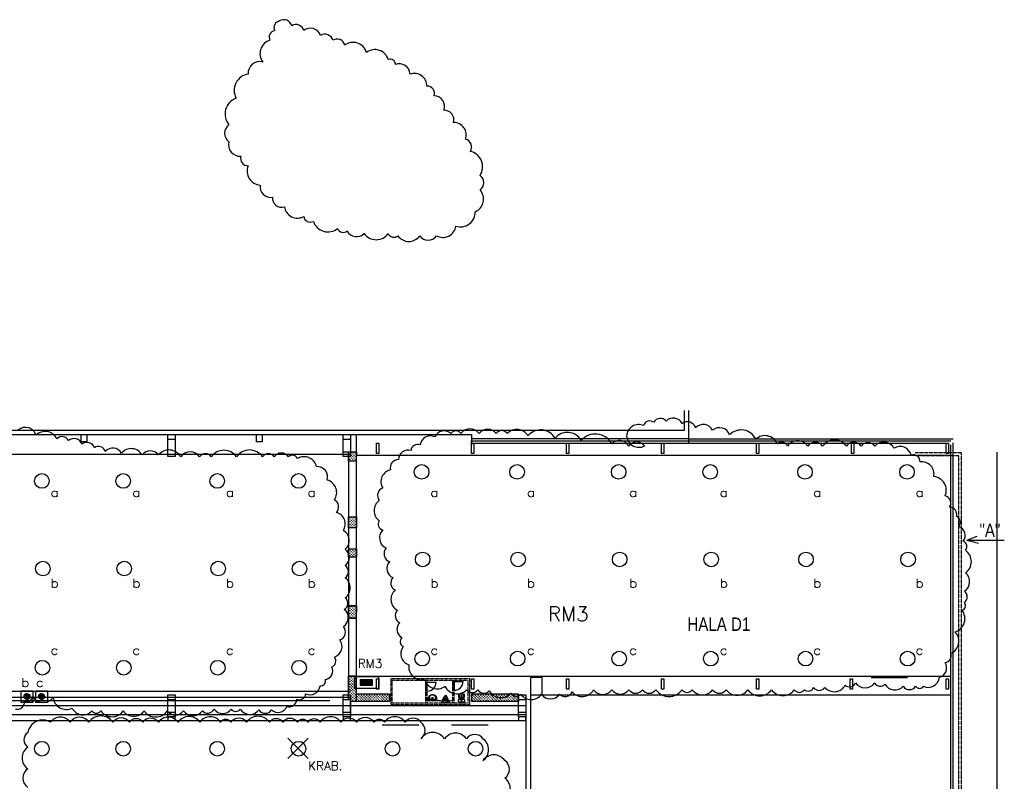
# Model space of a CAD drawing. Header units: millimetres. Extents: x -1190408159 to 361788912, y -2544212749 to 93633750.
# Tile 31 of 69: x 120853 to 188240, y 75840 to 127949. Entities that reach past the tile are written whole.
import ezdxf

# ---------------------------------------------------------------- set-up
doc = ezdxf.new("R2010")
doc.units = ezdxf.units.MM
for name, pattern in [('ACISOTGB', [9, 4, -1, 1, -1, 1, -1]), ('DASHED2', [9.525, 6.35, -3.175]), ('DIVIDE', [31.75, 12.7, -6.35, 0, -6.35, 0, -6.35])]:
    doc.linetypes.add(name, pattern=pattern)
for name, color, linetype in [('4-ROZVADEC', 5, 'Continuous'), ('6-TEXT', 3, 'Continuous'), ('7-ČÍSLO-OBVODU', 3, 'Continuous'), ('A-SVĚTLA-1', 5, 'Continuous'), ('A_FIXTURE', 7, 'Continuous'), ('AUTA', 7, 'Continuous'), ('DT', 5, 'Continuous'), ('JIKA-2D', 9, 'Continuous'), ('jika2d', 4, 'Continuous'), ('KCE_POHLED', 7, 'Continuous'), ('KÓTY', 7, 'Continuous'), ('LEGENDA', 3, 'Continuous'), ('NAD', 7, 'DIVIDE'), ('OA- NOVE konstr', 240, 'Continuous'), ('OA-TENKA', 7, 'Continuous'), ('OBVOD', 7, 'Continuous'), ('PODLAHY', 130, 'Continuous'), ('POHLED', 8, 'Continuous'), ('SKELET', 6, 'Continuous'), ('STAVBA', 7, 'Continuous'), ('TECHNOLOGIE', 150, 'Continuous'), ('teiko2d', 4, 'Continuous'), ('TEXT', 7, 'Continuous'), ('TEXT-OVLÁDÁNÍ', 3, 'Continuous')]:
    doc.layers.add(name, color=color, linetype=linetype)
doc.styles.add('ARIAL', font='ARIAL.TTF', dxfattribs={"height": 1000})
doc.styles.add('ROMANS', font='romans.shx')
pattern_1 = [(90, (1164349.83, -580268.56), (-89.802561, 89.802561), [23.8125, -155.792622]), (45, (1164349.83, -580268.56), (-89.802561, 89.802561), [23.8125, -103.1875]), (135, (1164349.83, -580268.56), (-89.802561, -89.802561), [23.8125, -103.1875])]

# ---------------------------------------------------------------- blocks, each defined once
blk = doc.blocks.new('WC1')
at = {"layer": 'JIKA-2D', "color": 4, "linetype": 'Continuous'}
for points in [[(-178, 0, 0.448493), (-210, -31, 0.083491), (-180, -184, 0.312202), (-171, -191), (171, -191, 0.312175), (180, -184, 0.083488), (210, -31, 0.448493), (178, 0)], [(-136, -191), (-177, -353, 0.120198), (-178, -479, 0.223955), (-68, -607, 0.23388), (73, -607, 0.19794), (173, -490, 0.140172), (177, -353), (136, -191)], [(-2, -251, 0.174099), (-98, -279, 0.09079), (-132, -317, 0.124463), (-155, -413, 0.112921), (-133, -509, 0.175053), (-55, -580, 0.258811), (55, -580, 0.171883), (133, -509, 0.132088), (155, -413, 0.130329), (132, -317, 0.206732), (52, -256, 0.065592), (1, -251)]]:
    blk.add_lwpolyline(points, format="xyb", close=True, dxfattribs=at)
at = {"layer": 'JIKA-2D', "color": 9, "linetype": 'Continuous'}
for points in [[(-2, -261, 0.206576), (-105, -298, 0.205237), (-144, -433, 0.181771), (-98, -539, 0.194255), (-8, -584, 0.110799), (51, -573, 0.151845), (124, -505, 0.116294), (145, -413, 0.200993), (105, -298, 0.194141), (4, -260)], [(-37, -421, -0.14759), (-25, -342, -0.509098), (23, -342, -0.150241), (38, -420, -0.827552), (-37, -425)]]:
    blk.add_lwpolyline(points, format="xyb", close=True, dxfattribs=at)
blk.add_lwpolyline([(-37, -388, 0.634876), (37, -386)], format="xyb", dxfattribs=at)
at = {"layer": 'JIKA-2D', "color": 4, "linetype": 'Continuous'}
blk.add_circle((0, -90), 17.1, dxfattribs=at)
at = {"layer": 'JIKA-2D', "color": 9, "linetype": 'Continuous'}
blk.add_circle((0, -90), 13.6, dxfattribs=at)
blk = doc.blocks.new('Sanita_pisoar')
at = {"color": 0, "linetype": 'DASHED2', "lineweight": -2}
for p, q in [((-250, 100), (250, 100)), ((-250, 0), (-250, 100)), ((250, 0), (250, 100)), ((-250, 0), (250, 0))]:
    blk.add_line(p, q, dxfattribs=at)
at = {"color": 0, "linetype": 'ByBlock', "lineweight": -2}
for p, q in [((-198, 0), (-181, -94)), ((-198, 0), (198, 0)), ((198, 0), (181, -94)), ((-181, -94), (-109, -265)), ((-181, -94), (181, -94)), ((-123, -94), (-97, -167)), ((-97, -167), (-69, -245)), ((-56, -265), (-69, -245)), ((0, -170), (-67, -170)), ((-21, -277), (-25, -275)), ((0, -170), (72, -170)), ((21, -277), (25, -275)), ((56, -265), (69, -244)), ((123, -94), (69, -244)), ((181, -94), (113, -263))]:
    blk.add_line(p, q, dxfattribs=at)
for centre, radius, start, end in [((128, -159), 259, 203.99337, 226.58191), ((0, -230), 66, 212.15218, 328.05048), ((1, -274), 90.2, 235.13862, 306.64092), ((0, -238), 44, 240.8759, 299.12392), ((-124, -158), 259, 313.62081, 336.20937)]:
    blk.add_arc(centre, radius, start, end, dxfattribs=at)
blk = doc.blocks.new('A$C52B165AC')
at = {"layer": 'JIKA-2D', "color": 4, "linetype": 'Continuous'}
for points in [[(4704, 360), (4662, 522, -0.120198), (4662, 648, -0.223955), (4771, 776, -0.23388), (4913, 776, -0.19794), (5012, 659, -0.140172), (5017, 522), (4975, 360)], [(4837, 420, -0.174099), (4741, 448, -0.09079), (4707, 486, -0.124463), (4684, 582, -0.112921), (4707, 678, -0.175053), (4785, 749, -0.258811), (4894, 749, -0.171883), (4972, 678, -0.132088), (4995, 582, -0.130329), (4972, 486, -0.206732), (4892, 425, -0.065592), (4841, 420)], [(4662, 169, -0.448493), (4629, 200, -0.083491), (4659, 353, -0.312202), (4669, 360), (5010, 360, -0.312175), (5019, 353, -0.083488), (5050, 200, -0.448493), (5017, 169)]]:
    blk.add_lwpolyline(points, format="xyb", close=True, dxfattribs=at)
at = {"layer": 'JIKA-2D', "color": 9, "linetype": 'Continuous'}
for points in [[(4838, 430, -0.206576), (4734, 467, -0.205237), (4695, 602, -0.181771), (4741, 708, -0.194255), (4832, 753, -0.110799), (4891, 742, -0.151845), (4963, 673, -0.116294), (4985, 582, -0.200993), (4945, 467, -0.194141), (4844, 429)], [(4803, 590, 0.14759), (4815, 511, 0.509098), (4863, 511, 0.150241), (4877, 589, 0.827552), (4803, 594)]]:
    blk.add_lwpolyline(points, format="xyb", close=True, dxfattribs=at)
blk.add_lwpolyline([(4802, 557, -0.634876), (4877, 555)], format="xyb", dxfattribs=at)
at = {"layer": 'JIKA-2D', "color": 4, "linetype": 'Continuous'}
blk.add_circle((4839, 259), 17.1, dxfattribs=at)
at = {"layer": 'JIKA-2D', "color": 9, "linetype": 'Continuous'}
blk.add_circle((4839, 259), 13.6, dxfattribs=at)
at = {"layer": 'jika2d'}
for q in [(2658, 378), (3058, 378)]:
    blk.add_line((2858, 378), q, dxfattribs=at)
for points in [[(2920, 675, -0.138103), (3036, 629, -0.210972), (3126, 466, -0.022892), (3133, 327), (3133, 268), (2583, 268), (2583, 327, -0.022892), (2590, 466, -0.210972), (2681, 629, -0.138103), (2797, 675, -0.10017)], [(2920, 675, 0.077631), (2797, 675, 0.077631)], [(2797, 663, 0.149099), (2686, 611, 0.182169), (2610, 465, 0.022931), (2603, 327), (2603, 292)], [(2628, 408, 0.02272), (2631, 288, 0.089112)], [(2920, 663, 0.077631), (2797, 663, 0.077631)], [(2920, 648, 0.077631), (2797, 648, 0.077631)], [(2920, 663, -0.149099), (3031, 611, -0.182169), (3107, 465, -0.022931), (3113, 327), (3113, 292)], [(3088, 408, -0.022685), (3086, 288, -0.089112)]]:
    blk.add_lwpolyline(points, format="xyb", dxfattribs=at)
for points in [[(2631, 288), (2603, 292)], [(3086, 288), (2631, 288)], [(3086, 288), (3113, 292)]]:
    blk.add_lwpolyline(points, dxfattribs=at)
for centre, radius in [((2858, 449), 37.5), ((2858, 449), 25), ((2858, 333), 20)]:
    blk.add_circle(centre, radius, dxfattribs=at)
for centre, radius, start, end in [((2825, 420), 197, 167.88867, 183.52869), ((2658, 408), 30, 180, 270), ((2848, 439), 216, 143.76118, 174.20939), ((2844, 441), 213, 102.9464, 143.51515), ((2873, 441), 213, 36.48485, 77.0536), ((2869, 439), 216, 5.79061, 36.23882), ((3058, 408), 30, 270, 0), ((2891, 420), 197, 356.47131, 12.11133)]:
    blk.add_arc(centre, radius, start, end, dxfattribs=at)
at = {"layer": 'KÓTY', "color": 0, "linetype": 'ACISOTGB', "ltscale": 2}
for p, q in [((100, 100), (100, 1650)), ((5300, 1650), (100, 1650)), ((2400, 100), (2400, 1650)), ((2480, 100), (2480, 1650)), ((4250, 100), (4250, 1650)), ((4330, 100), (4330, 1650)), ((5300, 100), (5300, 1650)), ((5300, 100), (100, 100)), ((4250, 250), (2480, 250))]:
    blk.add_line(p, q, dxfattribs=at)
blk.add_lwpolyline([(5400, 1750), (0, 1750), (0, 0), (5400, 0)], close=True, dxfattribs=at)
at = {"layer": 'OBVOD'}
blk.add_line((3870, 194), (3870, 344), dxfattribs=at)
at = {"layer": 'POHLED', "ltscale": 2}
for p, q in [((2400, 1524), (2400, 924)), ((2500, 1524), (3100, 1524)), ((2500, 924), (2500, 1524)), ((4250, 1574), (4250, 974)), ((4350, 1574), (4950, 1574)), ((4350, 974), (4350, 1574))]:
    blk.add_line(p, q, dxfattribs=at)
for centre in [(2500, 1524), (4350, 1574)]:
    blk.add_arc(centre, 600, 270, 0, dxfattribs=at)
at = {"layer": 'teiko2d'}
for p, q in [((2933, 392), (2783, 392)), ((2808, 268), (2808, 471)), ((2908, 268), (2908, 471))]:
    blk.add_line(p, q, dxfattribs=at)
at = {"layer": 'A_FIXTURE', "color": 0, "rotation": 180}
blk.add_blockref('Sanita_pisoar', (3753, 250), dxfattribs=at)
at = {"layer": 'POHLED', "xscale": -1, "rotation": 180}
blk.add_blockref('WC1', (4839, 169), dxfattribs=at)
blk = doc.blocks.new('A$C0D5F6047')
at = {"layer": 'KÓTY', "color": 1, "linetype": 'ACISOTGB', "ltscale": 2, "elevation": 0}
for points in [[(85689, 16627), (85689, 100679), (85689, 101329), (82520, 101329)], [(85520, 16825), (85520, 101136), (82520, 101136)]]:
    blk.add_lwpolyline(points, dxfattribs=at)
blk = doc.blocks.new('A$C54DA26D3')
at = {"layer": '4-ROZVADEC'}
for p, q in [((386, 541), (1186, 541)), ((386, 479), (1186, 479)), ((386, 400), (1186, 400)), ((386, 331), (1186, 331)), ((386, 257), (1186, 257))]:
    blk.add_line(p, q, dxfattribs=at)
for points in [[(0, 0), (0, 800), (1600, 800), (1600, 0)], [(386, 200), (386, 600), (1186, 600), (1186, 200)]]:
    blk.add_lwpolyline(points, close=True, dxfattribs=at)
blk = doc.blocks.new('B_ZVTLAC')
at = {"layer": 'DT'}
for p, q in [((-100, 0), (-100, 200)), ((-100, 200), (100, 200)), ((100, 200), (100, 0)), ((100, 0), (-100, 0)), ((-50, 97), (3, 150)), ((-50, 101), (-1, 150)), ((-50, 106), (-6, 150)), ((-49, 89), (11, 149)), ((-49, 93), (7, 149)), ((-49, 112), (-12, 149)), ((-48, 85), (15, 148)), ((-47, 82), (18, 147)), ((-47, 118), (-18, 147)), ((-45, 79), (21, 145)), ((-44, 76), (24, 144)), ((-42, 73), (27, 142)), ((-42, 128), (-28, 142)), ((-40, 71), (29, 140)), ((-38, 68), (32, 138)), ((-36, 66), (34, 136)), ((-34, 63), (37, 134)), ((-32, 61), (39, 132)), ((-29, 59), (41, 129)), ((-26, 58), (42, 126)), ((-24, 56), (44, 124)), ((-21, 54), (46, 121)), ((-17, 53), (47, 117)), ((-14, 52), (48, 114)), ((-10, 51), (49, 110)), ((-7, 50), (50, 107)), ((-2, 50), (50, 102)), ((2, 50), (50, 98)), ((7, 50), (50, 93)), ((13, 52), (48, 87)), ((19, 54), (46, 81)), ((30, 60), (40, 70))]:
    blk.add_line(p, q, dxfattribs=at)
blk.add_circle((0, 100), 50, dxfattribs=at)

msp = doc.modelspace()

# ---------------------------------------------------------------- hatches: boundary and pattern name
at = {"layer": 'TECHNOLOGIE', "linetype": 'ByBlock', "ltscale": 2}
h = msp.add_hatch(dxfattribs=at)
h.set_pattern_fill('GRASS', color=0, scale=5)
h.set_pattern_definition([(90, (1164349.83, -569188.56), (-89.802561, 89.802561), [23.8125, -155.792622]), (45, (1164349.83, -569188.56), (-89.802561, 89.802561), [23.8125, -103.1875]), (135, (1164349.83, -569188.56), (-89.802561, -89.802561), [23.8125, -103.1875])])
h.paths.add_polyline_path([(143352.69675, 98393.90055), (143892.84118, 98393.90055), (143891.37506, 97753.90055), (143352.69675, 97753.90055)])
h = msp.add_hatch(dxfattribs=at)
h.set_pattern_fill('GRASS', color=0, scale=5)
h.set_pattern_definition([(90, (1164351.82, -574179.01), (-89.802561, 89.802561), [23.8125, -155.792622]), (45, (1164351.82, -574179), (-89.802561, 89.802561), [23.8125, -103.1875]), (135, (1164351.82, -574179), (-89.802561, -89.802561), [23.8125, -103.1875])])
h.paths.add_polyline_path([(143354.68374, 93938.75094), (143894.82817, 93938.75094), (143893.36205, 93174.71037), (143354.68374, 93174.71037)])
h = msp.add_hatch(dxfattribs=at)
h.set_pattern_fill('GRASS', color=0, scale=5)
h.set_pattern_definition([(90, (1164351.82, -575776.26), (-89.802561, 89.802561), [23.8125, -155.792622]), (45, (1164351.82, -575776.26), (-89.802561, 89.802561), [23.8125, -103.1875]), (135, (1164351.82, -575776.26), (-89.802561, -89.802561), [23.8125, -103.1875])])
h.paths.add_polyline_path([(143354.68374, 91753.8465), (143894.82817, 91753.8465), (143893.36205, 91166.19785), (143354.68374, 91166.19785)])
h = msp.add_hatch(dxfattribs=at)
h.set_pattern_fill('GRASS', color=0, scale=5)
h.set_pattern_definition(pattern_1)
h.paths.add_polyline_path([(143352.69675, 87849.19785), (143892.84118, 87849.19785), (143891.37506, 87003.90055), (143352.69675, 87003.90055)])
h = msp.add_hatch(dxfattribs=at)
h.set_pattern_fill('GRASS', color=0, scale=5)
h.set_pattern_definition(pattern_1)
h.paths.add_polyline_path([(143352.69675, 87849.19785), (143892.84118, 87849.19785), (143891.37506, 87003.90055), (143352.69675, 87003.90055)])
h = msp.add_hatch(dxfattribs=at)
h.set_pattern_fill('GRASS', color=256, scale=5)
h.set_pattern_definition(pattern_1)
h.paths.add_polyline_path([(143352.69675, 83023.90055), (143891.37506, 83023.90055), (143891.37506, 81303.90055), (143501.37506, 81303.90055), (143501.37506, 81433.90055), (143352.69675, 81433.90055), (143352.69675, 83023.90055), (143891.37506, 83023.90055)])
h = msp.add_hatch(dxfattribs=at)
h.set_pattern_fill('GRASS', color=256, scale=5)
h.set_pattern_definition(pattern_1)
h.paths.add_polyline_path([(143352.69675, 83023.90055), (143891.37506, 83023.90055), (143891.37506, 81303.90055), (143501.37506, 81303.90055), (143501.37506, 81433.90055), (143352.69675, 81433.90055), (143352.69675, 83023.90055), (143891.37506, 83023.90055)])
h = msp.add_hatch(dxfattribs=at)
h.set_pattern_fill('GRASS', color=256, scale=5)
h.set_pattern_definition([(90, (1166743.15, -586049.82), (-89.802561, 89.802561), [23.8125, -155.792622]), (45, (1166743.15, -586049.82), (-89.802561, 89.802561), [23.8125, -103.1875]), (135, (1166743.15, -586049.82), (-89.802561, -89.802561), [23.8125, -103.1875])])
h.paths.add_polyline_path([(143891.37506, 81798.09326), (146171.37506, 81798.09326), (146171.37506, 81303.90055), (143891.37506, 81303.90055)])
h = msp.add_hatch(dxfattribs=at)
h.set_pattern_fill('GRASS', color=256, scale=5)
h.set_pattern_definition([(90, (1174720.95, -586049.82), (-89.802561, 89.802561), [23.8125, -155.792622]), (45, (1174720.95, -586049.82), (-89.802561, 89.802561), [23.8125, -103.1875]), (135, (1174720.95, -586049.82), (-89.802561, -89.802561), [23.8125, -103.1875])])
h.paths.add_polyline_path([(151806.60823, 81798.09326), (155001.37506, 81798.09326), (155001.37506, 81303.90055), (151806.60823, 81303.90055)])

# ---------------------------------------------------------------- linework, layer by layer
at = {"layer": '6-TEXT'}
for p, q in [((139200, 78800), (140600, 77400)), ((140600, 78800), (139200, 77400))]:
    msp.add_line(p, q, dxfattribs=at)
at = {"layer": '7-ČÍSLO-OBVODU'}
for points in [[(138311.43057, 127199.99298, 0.52056705), (137980.86584, 126539.3585, 0.52056705), (137485.07849, 125053.03975, 0.52056705), (136493.38431, 124227.30106, 0.52056705), (135667.03224, 122575.82369, 0.52056705), (135171.24488, 120759.18769, 0.52056705), (135171.24488, 119603.18618, 0.52056705), (135997.59696, 118612.28888, 0.52056705), (136493.38431, 117951.70881, 0.52056705), (137319.73639, 116630.49426, 0.52056705), (138146.08847, 115804.80999, 0.52056705), (138972.44055, 115144.17551, 0.52056705), (140294.69945, 114483.59544, 0.52056705), (140955.70943, 114153.33262, 0.52056705), (142608.41359, 113657.85676, 0.52056705), (143269.54304, 113492.69814, 0.52056705), (144426.45984, 113327.59393, 0.52056705), (146079.164, 113327.59393, 0.52056705), (146740.17398, 113162.43531, 0.52056705), (148227.65551, 113162.43531, 0.52056705), (149384.57231, 113162.43531, 0.52056705), (150706.71174, 113823.01538, 0.52056705), (152028.85117, 114813.91269, 0.52056705), (152359.4159, 116300.23144, 0.52056705), (152359.4159, 117291.12875, 0.52056705), (151698.28645, 118942.60612, 0.52056705), (151367.72172, 119768.3448, 0.52056705), (150541.36965, 120924.34631, 0.52056705), (149880.35966, 121750.085, 0.52056705), (149219.23021, 122740.98231, 0.52056705), (148723.44286, 123401.56237, 0.52056705), (147566.52606, 124227.30106, 0.52056705), (146574.95135, 124887.88113, 0.52056705), (146079.164, 125218.19837, 0.52056705), (144591.68247, 125713.61981, 0.52056705), (143104.20094, 126209.09567, 0.52056705), (142277.84886, 126539.3585, 0.52056705), (141451.49678, 126869.67574, 0.52056705), (140294.69945, 127199.99298, 0.52056705), (139468.34737, 127530.25581, 0.52056705), (138641.99529, 127860.57305, 0.52056705)], [(163622.74884, 98777.47315, 0.52056705), (162536.43693, 98777.47315, 0.52056705), (161372.47159, 98932.56444, 0.52056705), (159277.38175, 99165.14696, 0.52056705), (157492.78621, 99320.23825, 0.52056705), (155630.41776, 99475.32955, 0.52056705), (154233.73103, 99630.36642, 0.52056705), (153457.79395, 99630.36642, 0.52056705), (152293.94807, 99630.36642, 0.52056705), (151052.32929, 99630.36642, 0.52056705), (150354.04565, 99630.36642, 0.52056705), (149267.73375, 99397.7839, 0.52056705), (148258.95582, 98855.0188, 0.52056705), (147638.20616, 98467.34499, 0.52056705), (146784.61564, 97847.03424, 0.52056705), (146241.51942, 97149.17785, 0.52056705), (145698.30374, 95908.61077, 0.52056705), (145465.58235, 95055.7175, 0.52056705), (145465.58235, 93660.00472, 0.52056705), (145698.30374, 93039.74839, 0.52056705), (145931.14459, 91799.12689, 0.52056705), (146163.86598, 90868.68798, 0.52056705), (146396.70684, 89783.15777, 0.52056705), (146551.89425, 88930.26451, 0.52056705), (146707.08167, 87534.60614, 0.52056705), (146862.26908, 86681.65845, 0.52056705), (147017.4565, 85673.6739, 0.52056705), (147094.99047, 85053.36315, 0.52056705), (147483.01874, 83812.79607, 0.52056705), (148569.33065, 82804.81151, 0.52056705), (149966.01738, 82339.59206, 0.52056705), (151440.35756, 82106.95512, 0.52056705), (152216.29463, 82106.95512, 0.52056705), (152992.23171, 82029.40947, 0.52056705), (154466.57188, 81874.3726, 0.52056705), (155164.85552, 81796.82695, 0.52056705), (156561.66172, 81796.82695, 0.52056705), (157803.16104, 81796.82695, 0.52056705), (158656.63209, 81951.91824, 0.52056705), (160130.97227, 82106.95512, 0.52056705), (161372.47159, 82106.95512, 0.52056705), (162536.43693, 82106.95512, 0.52056705), (163467.56142, 82106.95512, 0.52056705), (164398.68591, 82106.95512, 0.52056705), (166183.40092, 82106.95512, 0.52056705), (166881.68455, 82106.95512, 0.52056705), (168278.49076, 82106.95512, 0.52056705), (169209.61525, 82106.95512, 0.52056705), (170683.83595, 82106.95512, 0.52056705), (172313.36355, 82106.95512, 0.52056705), (173865.2377, 82106.95512, 0.52056705), (174563.6408, 82106.95512, 0.52056705), (175184.39046, 82262.04641, 0.52056705), (175960.32753, 82262.04641, 0.52056705), (177357.01427, 82417.1377, 0.52056705), (178055.41737, 82572.17457, 0.52056705), (179374.57013, 82572.17457, 0.52056705), (180072.85376, 82494.68335, 0.52056705), (181314.35308, 82339.59206, 0.52056705), (182167.9436, 82339.59206, 0.52056705), (182711.03982, 82339.59206, 0.52056705), (183797.47119, 82959.9028, 0.52056705), (184185.38, 83967.88736, 0.52056705), (184573.40827, 84588.14369, 0.52056705), (184883.7831, 86061.34771, 0.52056705), (185349.34534, 87534.60614, 0.52056705), (185504.53276, 88077.31682, 0.52056705), (185504.53276, 88852.71886, 0.52056705), (185582.06673, 90093.28594, 0.52056705), (185582.06673, 91644.0356, 0.52056705), (185426.87932, 92264.34635, 0.52056705), (185116.50449, 93272.33091, 0.52056705), (184961.31707, 93970.1873, 0.52056705), (184495.75483, 94590.49805, 0.52056705), (184185.38, 95365.84567, 0.52056705), (183409.44292, 96683.95839, 0.52056705), (182478.31843, 97691.94295, 0.52056705), (181857.56877, 98157.16241, 0.52056705), (180693.60342, 98622.43628, 0.52056705), (179374.57013, 98777.47315, 0.52056705), (178443.32617, 98777.47315, 0.52056705), (177434.66771, 98777.47315, 0.52056705), (175805.14012, 98777.47315, 0.52056705), (174796.36219, 98777.47315, 0.52056705), (173399.67545, 98777.47315, 0.52056705), (172701.39182, 98932.56444, 0.52056705), (171227.05164, 99242.69261, 0.52056705), (169442.33663, 99552.87519, 0.52056705), (168278.49076, 99863.00336, 0.52056705), (167114.52541, 100018.09465, 0.52056705), (166183.40092, 100328.22281, 0.52056705), (165097.08901, 100483.3141, 0.52056705), (164243.4985, 100405.76846, 0.52056705), (163545.0954, 100173.13152, 0.52056705), (162381.24952, 99475.32955, 0.52056705)]]:
    msp.add_lwpolyline(points, format="xyb", close=True, dxfattribs=at)
for points in [[(120565.70785, 80780.6797, 0.52056705), (121180.48416, 81333.62096, 0.52056705), (121733.85453, 81640.81056, 0.52056705), (123147.98342, 81579.37264, 0.52056705), (124439.18095, 80842.11761, 0.52056705), (125791.78442, 80657.80386, 0.52056705), (126406.68021, 80657.80386, 0.52056705), (127943.74047, 80657.80386, 0.52056705), (129357.86936, 80657.80386, 0.52056705), (130956.33558, 80657.80386, 0.52056705), (132063.07631, 80657.80386, 0.52056705), (133354.27383, 80657.80386, 0.52056705), (134153.50694, 80780.6797, 0.52056705), (135321.65362, 80780.6797, 0.52056705), (135936.54941, 80780.6797, 0.52056705), (137227.62747, 80719.24178, 0.52056705), (138088.50546, 80719.24178, 0.52056705), (139133.72077, 80964.99345, 0.52056705), (139810.02251, 81456.4968, 0.52056705), (140424.79883, 81825.12431, 0.52056705), (141408.48873, 82378.06558, 0.52056705), (141777.4023, 82808.13101, 0.52056705), (142207.8413, 83668.26187, 0.52056705), (142392.29809, 84344.07897, 0.52056705), (142761.21167, 85511.34501, 0.52056705), (143007.07441, 86432.91379, 0.52056705), (143068.59983, 87600.23424, 0.52056705), (143130.12524, 88398.92718, 0.52056705), (143130.12524, 89750.56139, 0.52056705), (143130.12524, 90610.69225, 0.52056705), (143130.12524, 91716.57479, 0.52056705), (143007.07441, 93006.77108, 0.52056705), (142515.22946, 94235.52945, 0.52056705), (142392.29809, 95095.66031, 0.52056705), (141900.45314, 96447.2401, 0.52056705), (141162.62598, 97368.80888, 0.52056705), (139871.42846, 97921.75015, 0.52056705), (139256.65214, 98044.62599, 0.52056705), (138272.84278, 98044.62599, 0.52056705), (137473.60967, 98044.62599, 0.52056705), (135690.5672, 98044.62599, 0.52056705), (133969.05015, 98044.62599, 0.52056705), (133169.81704, 98044.62599, 0.52056705), (131878.61952, 98044.62599, 0.52056705), (130341.55926, 98167.50182, 0.52056705), (129234.81852, 98167.50182, 0.52056705), (127820.68963, 98290.37766, 0.52056705), (126714.06837, 98413.2535, 0.52056705), (125976.24121, 98659.00517, 0.52056705), (125115.48268, 98904.75685, 0.52056705), (124193.19874, 99150.50852, 0.52056705), (123393.96563, 99273.38436, 0.52056705), (121979.83674, 99519.13603, 0.52056705), (120750.16464, 99887.76355, 0.52056705)], [(154050.96479, 74566.09227, 0.52056705), (154050.96479, 76055.54302, 0.52056705), (154050.96479, 77261.25935, 0.52056705), (152560.45245, 77261.25935, 0.52056705), (152560.45245, 78750.7101, 0.52056705), (151424.97816, 78750.7101, 0.52056705), (149934.46581, 78750.7101, 0.52056705), (148302.15408, 78750.7101, 0.52056705), (148302.15408, 79885.54449, 0.52056705), (147237.47157, 79885.54449, 0.52056705), (145817.96683, 79885.54449, 0.52056705), (145108.32238, 79885.54449, 0.52056705), (143901.84048, 79885.54449, 0.52056705), (142837.15797, 79885.54449, 0.52056705), (141417.65324, 79885.54449, 0.52056705), (140565.99357, 79885.54449, 0.52056705), (139856.34911, 79885.54449, 0.52056705), (138862.67422, 79885.54449, 0.52056705), (137940.00693, 79885.54449, 0.52056705), (136378.70281, 79885.54449, 0.52056705), (135314.0203, 79885.54449, 0.52056705), (134604.37585, 79885.54449, 0.52056705), (133184.87111, 79885.54449, 0.52056705), (131694.35877, 79885.54449, 0.52056705), (130345.86165, 79885.54449, 0.52056705), (129281.39497, 79885.54449, 0.52056705), (128358.72768, 79885.54449, 0.52056705), (127223.03756, 79885.54449, 0.52056705), (125590.72583, 79885.54449, 0.52056705), (124313.23631, 79885.54449, 0.52056705), (122964.73919, 79885.54449, 0.52056705), (121403.21924, 79176.31174, 0.52056705), (121403.21924, 78183.34457, 0.52056705), (121403.21924, 76693.89382, 0.52056705), (121403.21924, 75417.19222, 0.52056705)]]:
    msp.add_lwpolyline(points, format="xyb", dxfattribs=at)
at = {"layer": 'A-SVĚTLA-1'}
for centre in [(148360.97157, 97011.75252), (154892.9766, 97011.75252), (161844.87164, 97011.75252), (168112.23823, 97011.75252), (174598.82273, 97011.75252), (181581.80232, 97011.75252), (122370.87885, 96390.04502), (122370.87885, 96390.04502), (127938.05857, 96390.04502), (134372.44833, 96390.04502), (134372.44833, 96390.04502), (139939.62804, 96390.04502), (148430.82368, 91019.37615), (154962.82871, 91019.37615), (161914.72375, 91019.37615), (168182.09034, 91019.37615), (174668.67484, 91019.37615), (181651.65442, 91019.37615), (122440.73096, 90397.66865), (122440.73096, 90397.66865), (128007.91068, 90397.66865), (134442.30043, 90397.66865), (134442.30043, 90397.66865), (140009.48015, 90397.66865), (148400.50631, 84233.51008), (154932.51134, 84233.51008), (161884.40638, 84233.51008), (168151.77297, 84233.51008), (174638.35747, 84233.51008), (181621.33705, 84233.51008), (122410.41359, 83611.80258), (122410.41359, 83611.80258), (127977.59331, 83611.80258), (134411.98306, 83611.80258), (139979.16278, 83611.80258), (122370.87885, 78070.04502), (122370.87885, 78070.04502), (127938.05857, 78070.04502), (134372.44833, 78070.04502), (134372.44833, 78070.04502), (139939.62804, 78070.04502), (146374.0178, 78070.04502), (152049.91805, 78070.04502)]:
    msp.add_circle(centre, 500, dxfattribs=at)
at = {"layer": 'AUTA', "linetype": 'ByBlock'}
for p, q in [((179121.33705, 82935.7626), (181621.33705, 82935.7626)), ((145667.67069, 79710.35504), (148167.67069, 79710.35504)), ((150409.7591, 79710.35504), (152909.7591, 79710.35504))]:
    msp.add_line(p, q, dxfattribs=at)
at = {"layer": 'KCE_POHLED', "linetype": 'ByBlock'}
for p, q in [((166351.37506, 99873.90055), (166351.37506, 101212.97016)), ((10151.37506, 99873.90055), (166351.37506, 99873.90055)), ((166651.37506, 99273.90055), (151771.37506, 99273.90055)), ((151771.37506, 98973.90055), (151771.37506, 99123.90055)), ((151771.37506, 98973.90055), (184431.37506, 98973.90055))]:
    msp.add_line(p, q, dxfattribs=at)
at = {"layer": 'KÓTY', "color": 1, "linetype": 'ByBlock', "ltscale": 2}
msp.add_line((187731.37506, 98353.90055), (187731.37506, 14500.07628), dxfattribs=at)
at = {"layer": 'KÓTY', "color": 0, "linetype": 'ByBlock', "ltscale": 2}
for p, q in [((142992.40743, 94624.95113, 57882.30039), (142995.14091, 94622.6733, 57082.30831)), ((143792.40743, 94624.95113, 57882.30039), (143792.41176, 94624.94605, 57875.3004)), ((143892.84118, 87849.19785, 898.50039), (143352.69675, 87849.19785, 898.50039)), ((143352.69675, 87003.90055), (143891.37506, 87003.90055))]:
    msp.add_line(p, q, dxfattribs=at)
at = {"layer": 'KÓTY', "linetype": 'ByBlock', "ltscale": 2}
for p, q in [((143352.69675, 83023.90055), (143891.37506, 83023.90055)), ((146171.37506, 81798.09326), (143891.37506, 81798.09326)), ((155001.37506, 81798.09326), (151771.37506, 81798.09326)), ((146171.37506, 81303.90055), (143501.37506, 81303.90055)), ((155001.37506, 81303.90055), (151771.37506, 81303.90055))]:
    msp.add_line(p, q, dxfattribs=at)
at = {"layer": 'KÓTY', "color": 0, "linetype": 'ByBlock', "ltscale": 2}
for points, elevation in [([(143352.69675, 98393.90055), (143892.84118, 98393.90055), (143891.37506, 97753.90055), (143352.69675, 97753.90055), (143352.69675, 98393.90055)], 898.50039), ([(143354.68374, 93938.75094), (143894.82817, 93938.75094), (143893.36205, 93174.71037), (143354.68374, 93174.71037), (143354.68374, 93938.75094)], 1797.00079), ([(143354.68374, 91753.8465), (143894.82817, 91753.8465), (143893.36205, 91166.19785), (143354.68374, 91166.19785), (143354.68374, 91753.8465)], 1797.00079), ([(143352.69675, 87849.19785), (143892.84118, 87849.19785), (143891.37506, 87003.90055), (143352.69675, 87003.90055), (143352.69675, 87849.19785)], 898.50039)]:
    msp.add_lwpolyline(points, close=True, dxfattribs=dict(at, elevation=elevation))
at = {"layer": 'KÓTY', "color": 0, "linetype": 'ByBlock', "ltscale": 2, "elevation": 898.50039}
msp.add_lwpolyline([(143893.36205, 93314.55334), (143893.36205, 94314.55334)], dxfattribs=at)
at = {"layer": 'KÓTY', "linetype": 'ByBlock', "ltscale": 2}
msp.add_lwpolyline([(143352.69675, 83023.90055), (143891.37506, 83023.90055), (143891.37506, 81303.90055), (143501.37506, 81303.90055), (143501.37506, 81433.90055), (143352.69675, 81433.90055), (143352.69675, 83023.90055), (143891.37506, 83023.90055)], close=True, dxfattribs=at)
at = {"layer": 'NAD', "color": 1, "linetype": 'ByBlock', "ltscale": 2}
for p, q in [((185670.90342, 92346.33956), (186386.21729, 92612.32641)), ((185670.90342, 92346.33956), (188239.77065, 92346.33956)), ((185670.90342, 92346.33956), (186463.58646, 92141.40336)), ((155801.37506, 81753.90055), (158301.37506, 81753.90055))]:
    msp.add_line(p, q, dxfattribs=at)
msp.add_lwpolyline([(155801.37506, 81753.90055), (156601.37506, 81753.90055), (156601.37506, 82953.90055), (155801.37506, 82953.90055)], close=True, dxfattribs=at)
at = {"layer": 'OA-TENKA', "linetype": 'ByBlock', "ltscale": 75}
for p, q in [((10451.37506, 98233.90055), (143501.37506, 98233.90055)), ((10451.37506, 82002.6671), (143501.37506, 82002.6671)), ((10451.37506, 81602.6671), (143501.37506, 81602.6671)), ((10451.37506, 80401.88001), (155501.37506, 80401.88001)), ((10451.37506, 80003.90055), (155501.37506, 80003.90055))]:
    msp.add_line(p, q, dxfattribs=at)
at = {"layer": 'OA-TENKA', "linetype": 'ByBlock', "ltscale": 50}
for p, q in [((143891.37506, 98160.46692), (184581.37506, 98160.46692)), ((143891.37506, 83028.09326), (184581.37506, 83028.09326)), ((155801.37506, 81753.90055), (184581.37506, 81753.90055))]:
    msp.add_line(p, q, dxfattribs=at)
at = {"layer": 'OBVOD', "linetype": 'ByBlock'}
for p, q in [((166651.37506, 99003.90055), (166651.37506, 101212.97016)), ((10951.37506, 99573.90055), (143001.37506, 99573.90055)), ((143501.37506, 99573.90055), (151771.37506, 99573.90055)), ((151771.37506, 99573.90055), (151771.37506, 98853.90055)), ((151771.37506, 99123.90055), (184581.37506, 99123.90055)), ((166651.37506, 99273.90055), (184731.37506, 99273.90055)), ((184581.37506, 80103.90055), (184581.37506, 98853.90055)), ((184731.37506, 79953.90055), (184731.37506, 99003.90055)), ((184581.37506, 66073.90055), (184581.37506, 84973.90055)), ((184731.37506, 65953.90055), (184731.37506, 85123.90055)), ((146171.37506, 81798.09326), (146171.37506, 81303.90055)), ((151771.37506, 81798.09326), (151771.37506, 81303.90055)), ((155001.37506, 81798.09326), (155001.37506, 81303.90055)), ((155801.37506, 81753.90055), (155801.37506, 76403.90055)), ((155501.37506, 80253.90055), (155501.37506, 76403.90055)), ((155501.37506, 76403.90055), (155501.37506, 74803.90055)), ((155801.37506, 76403.90055), (155801.37506, 74803.90055))]:
    msp.add_line(p, q, dxfattribs=at)
at = {"layer": 'OBVOD', "color": 0, "linetype": 'ByBlock'}
for p, q in [((143891.37506, 99573.90055), (143891.37506, 81559.90055)), ((143352.69675, 98393.90055), (143352.69675, 81433.90055))]:
    msp.add_line(p, q, dxfattribs=at)
at = {"layer": 'OBVOD', "color": 0, "linetype": 'ByBlock', "ltscale": 2}
msp.add_line((142071.1957, 81353.90055), (107501.37506, 81353.90055), dxfattribs=at)
at = {"layer": 'PODLAHY', "linetype": 'ByBlock', "ltscale": 2}
msp.add_line((143501.37506, 80253.90055), (143501.37506, 81303.90055), dxfattribs=at)
msp.add_line((143501.37506, 80253.90055), (143501.37506, 81303.90055), dxfattribs=at)
at = {"layer": 'PODLAHY', "color": 4, "linetype": 'ByBlock', "ltscale": 2}
msp.add_lwpolyline([(131001.37506, 80253.90055), (131001.37506, 80003.90055), (131501.37506, 80003.90055), (131501.37506, 80253.90055)], dxfattribs=at)
at = {"layer": 'PODLAHY', "linetype": 'ByBlock', "ltscale": 2}
for points in [[(143001.37506, 80253.90055), (143001.37506, 80003.90055), (143501.37506, 80003.90055), (143501.37506, 80253.90055)], [(155001.37506, 80253.90055), (155001.37506, 80003.90055), (155501.37506, 80003.90055), (155501.37506, 80253.90055)]]:
    msp.add_lwpolyline(points, dxfattribs=at)
at = {"layer": 'SKELET', "linetype": 'ByBlock', "ltscale": 2}
for p, q in [((131001.37506, 99253.90055), (131501.37506, 99253.90055)), ((131001.37506, 81433.90055), (131501.37506, 81433.90055)), ((143001.37506, 81433.90055), (143501.37506, 81433.90055)), ((155001.37506, 81433.90055), (155501.37506, 81433.90055)), ((131001.37506, 80573.90055), (131501.37506, 80573.90055)), ((143001.37506, 80573.90055), (143501.37506, 80573.90055)), ((155001.37506, 80573.90055), (155501.37506, 80573.90055))]:
    msp.add_line(p, q, dxfattribs=at)
at = {"layer": 'SKELET', "color": 0, "linetype": 'ByBlock', "ltscale": 2}
for p, q in [((143001.37506, 99253.90055), (143501.37506, 99253.90055)), ((143001.37506, 98393.90055), (143501.37506, 98393.90055))]:
    msp.add_line(p, q, dxfattribs=at)
at = {"layer": 'SKELET', "linetype": 'ByBlock', "ltscale": 2}
for points in [[(125451.37506, 99073.90055), (125051.37506, 99073.90055), (125051.37506, 99573.90055), (125451.37506, 99573.90055)], [(131501.37506, 98073.90055), (131001.37506, 98073.90055), (131001.37506, 99573.90055), (131501.37506, 99573.90055)], [(137451.37506, 99073.90055), (137051.37506, 99073.90055), (137051.37506, 99573.90055), (137451.37506, 99573.90055)], [(151931.37506, 98273.90055), (151771.37506, 98273.90055), (151771.37506, 98973.90055), (151931.37506, 98973.90055)], [(158431.37506, 98273.90055), (158271.37506, 98273.90055), (158271.37506, 98973.90055), (158431.37506, 98973.90055)], [(164931.37506, 98273.90055), (164771.37506, 98273.90055), (164771.37506, 98973.90055), (164931.37506, 98973.90055)], [(171431.37506, 98273.90055), (171271.37506, 98273.90055), (171271.37506, 98973.90055), (171431.37506, 98973.90055)], [(177931.37506, 98273.90055), (177771.37506, 98273.90055), (177771.37506, 98973.90055), (177931.37506, 98973.90055)], [(184431.37506, 98273.90055), (184271.37506, 98273.90055), (184271.37506, 98973.90055), (184431.37506, 98973.90055)], [(145431.37506, 82143.90055), (145271.37506, 82143.90055), (145271.37506, 82843.90055), (145431.37506, 82843.90055)], [(151931.37506, 82143.90055), (151771.37506, 82143.90055), (151771.37506, 82843.90055), (151931.37506, 82843.90055)], [(158431.37506, 82143.90055), (158271.37506, 82143.90055), (158271.37506, 82843.90055), (158431.37506, 82843.90055)], [(164931.37506, 82143.90055), (164771.37506, 82143.90055), (164771.37506, 82843.90055), (164931.37506, 82843.90055)], [(171431.37506, 82143.90055), (171271.37506, 82143.90055), (171271.37506, 82843.90055), (171431.37506, 82843.90055)], [(177851.37506, 82143.90055), (177691.37506, 82143.90055), (177691.37506, 82843.90055), (177851.37506, 82843.90055)], [(184431.37506, 82143.90055), (184271.37506, 82143.90055), (184271.37506, 82843.90055), (184431.37506, 82843.90055)], [(131501.37506, 80253.90055), (131001.37506, 80253.90055), (131001.37506, 81753.90055), (131501.37506, 81753.90055)], [(143501.37506, 80253.90055), (143001.37506, 80253.90055), (143001.37506, 81753.90055), (143501.37506, 81753.90055)], [(155501.37506, 80253.90055), (155001.37506, 80253.90055), (155001.37506, 81753.90055), (155501.37506, 81753.90055)]]:
    msp.add_lwpolyline(points, close=True, dxfattribs=at)
at = {"layer": 'SKELET', "color": 0, "linetype": 'ByBlock', "ltscale": 2}
for points in [[(143501.37506, 98073.90055), (143001.37506, 98073.90055), (143001.37506, 99573.90055), (143501.37506, 99573.90055)], [(145431.37506, 98273.90055), (145271.37506, 98273.90055), (145271.37506, 98973.90055), (145431.37506, 98973.90055)]]:
    msp.add_lwpolyline(points, close=True, dxfattribs=at)
at = {"layer": 'STAVBA', "linetype": 'ByBlock', "ltscale": 2}
msp.add_line((155501.37506, 81003.90055), (82451.37506, 81003.90055), dxfattribs=at)

# ---------------------------------------------------------------- block references
at = {"layer": '4-ROZVADEC', "color": 5, "lineweight": 80}
msp.add_blockref('A$C54DA26D3', (143800, 82200), dxfattribs=at)
at = {"layer": 'DT', "xscale": 4, "yscale": 4, "zscale": 4}
for p in [(121353.26429, 81240.57956), (122353.26429, 81240.57956)]:
    msp.add_blockref('B_ZVTLAC', p, dxfattribs=at)
at = {"layer": 'KÓTY', "linetype": 'ByBlock', "ltscale": 2}
msp.add_blockref('A$C52B165AC', (146251.76881, 81091.09701), dxfattribs=at)
at = {"layer": 'OA- NOVE konstr', "color": 4, "linetype": 'ByBlock', "ltscale": 2}
msp.add_blockref('A$C0D5F6047', (99614.18529, -3016.95149, 0), dxfattribs=at)

# ---------------------------------------------------------------- texts
at = {"layer": '6-TEXT', "color": 2, "ltscale": 25, "style": 'ROMANS'}
msp.add_text('RM3', height=1000, dxfattribs=at).set_placement((157000, 86800))
at = {"layer": '6-TEXT', "ltscale": 25, "style": 'ROMANS'}
msp.add_text('KRAB.', height=600, dxfattribs=at).set_placement((140600, 76600))
at = {"layer": 'LEGENDA', "style": 'ROMANS'}
msp.add_text('RM3', height=600, dxfattribs=at).set_placement((144000, 83600))
at = {"layer": 'TEXT', "linetype": 'ByBlock', "ltscale": 5, "style": 'ARIAL', "width": 0.8}
for s, p in [('"A"', (186543.28301, 92551.6862)), ('HALA D1', (166553.7853, 86127.83598))]:
    msp.add_text(s, height=922.67343, dxfattribs=at).set_placement(p)
at = {"layer": 'TEXT-OVLÁDÁNÍ', "style": 'ROMANS', "width": 1.2}
for s, p in [('a', (122950, 95300)), ('a', (128550, 95300)), ('a', (134950, 95300)), ('a', (140550, 95300)), ('a', (148950, 95300)), ('a', (155550, 95300)), ('a', (162550, 95300)), ('a', (168750, 95300)), ('a', (175150, 95300)), ('a', (182150, 95300)), ('b', (122950, 89100)), ('b', (128550, 89100)), ('b', (134950, 89100)), ('b', (140550, 89100)), ('b', (148950, 89100)), ('b', (155550, 89100)), ('b', (162550, 89100)), ('b', (168750, 89100)), ('b', (175150, 89100)), ('b', (182150, 89100)), ('c', (122950, 84500)), ('c', (128550, 84500)), ('c', (134950, 84500)), ('c', (140550, 84500)), ('c', (148950, 84500)), ('c', (155550, 84500)), ('c', (162550, 84500)), ('c', (168750, 84500)), ('c', (175150, 84500)), ('c', (182150, 84500)), ('b', (120950, 82300)), ('c', (121950, 82300))]:
    msp.add_text(s, height=600, dxfattribs=at).set_placement(p)

doc.saveas('drawing.dxf')
